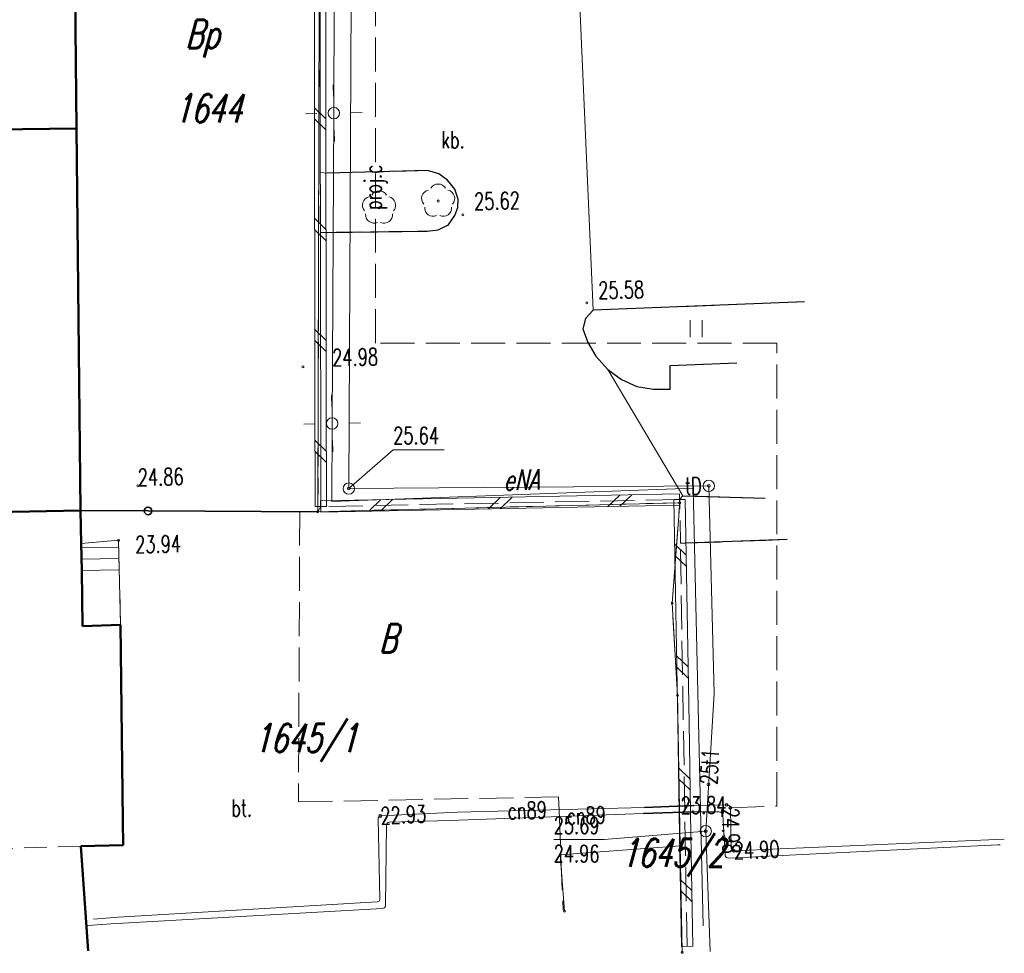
# Model space of a CAD drawing. Header units: metres. Extents: x 5515378 to 5515541, y 5844026 to 5844183.
# Tile 6 of 12: x 5515491 to 5515535, y 5844049 to 5844090. Entities that reach past the tile are written whole.
import ezdxf
from ezdxf.enums import TextEntityAlignment as Align

# ---------------------------------------------------------------- set-up
doc = ezdxf.new("R2010")
doc.units = ezdxf.units.M
doc.header["$MEASUREMENT"] = 0
for name, pattern in [('1', [0]), ('2_EGBS', [0]), ('2_EGBSG', [0]), ('2_EGBU_A', [0]), ('2_EGBZ', [1.5, 1, -0.5]), ('3_14', [1, -1]), ('3_OTKK', [0]), ('3_OTKU', [2, 1.5, -0.5]), ('3_OTZI', [1.5, 1, -0.5]), ('3_OTZT', [1.5, 1, -0.5]), ('4_SUCP', [0]), ('4_SULO', [0]), ('4_SUPP_P', [2, 1.5, -0.5]), ('4_SUTP_A', [0]), ('7', [2, 1.5, -0.5]), ('UPE', [0])]:
    doc.linetypes.add(name, pattern=pattern)
doc.layers.get('0').update_dxf_attribs({"color": 250, "linetype": 'CONTINUOUS', "lineweight": 100})
for name, color, linetype, lineweight in [('Dzialki', 7, '1', 13), ('EGBB_L_0', 7, '2_EGBU_A', 50), ('EGBC_L_4', 7, '2_EGBZ', 18), ('EGBE_L_3', 7, '2_EGBS', 18), ('Numery_dzialek', 7, 'CONTINUOUS', 13), ('OTD_L_12', 7, 'CONTINUOUS', 18), ('OTK_E_T_3', 7, 'CONTINUOUS', 0), ('OTK_L_1', 7, '3_OTKK', 25), ('OTK_L_4', 7, '3_OTKU', 18), ('OTO_L_0', 7, 'CONTINUOUS', 35), ('OTR_T_0', 7, 'CONTINUOUS', 18), ('OTZ_L_3', 7, '3_OTZT', 18), ('Punkty', 7, 'CONTINUOUS', 13), ('SUL_L_1', 7, '4_SULO', 35), ('SUP_T_0', 7, 'CONTINUOUS', 18), ('UEEOO_T_0', 1, 'CONTINUOUS', 18), ('UEEPA_T_0', 1, 'CONTINUOUS', 18), ('UEEPA_T_2', 1, 'CONTINUOUS', 18), ('UEEPON_L_0', 1, 'UPE', 18)]:
    doc.layers.add(name, color=color, linetype=linetype, lineweight=lineweight)
for name, color, linetype, lineweight, true_color in [('Kontury', 96, '7', 18, 0x006f00), ('Numery_konturow', 96, 'CONTINUOUS', 13, 0x006600), ('OTZ_T_0', 96, 'CONTINUOUS', 18, 0x008000), ('P_SUCP_E_T_0', 212, 'CONTINUOUS', 0, 0xd200d2), ('P_SUCP_L_0', 212, '4_SUPP_P', 18, 0xd200d2), ('SUCP_E_T_0', 212, 'CONTINUOUS', 18, 0xd200d2), ('SUCP_L_0', 212, '4_SUCP', 18, 0xd200d2), ('SUCR_T_0', 212, 'CONTINUOUS', 18, 0xd200d2), ('SUTP_E_T_0', 30, 'CONTINUOUS', 0, 0xff9100), ('SUTP_L_0', 30, '4_SUTP_A', 18, 0xff9100), ('SUTR_T_0', 30, 'CONTINUOUS', 18, 0xff9100)]:
    doc.layers.add(name, color=color, linetype=linetype, lineweight=lineweight, true_color=true_color)
doc.styles.get("Standard").update_dxf_attribs({"font": 'Simplex.SHX', "width": 0.75})

# ---------------------------------------------------------------- blocks, each defined once
blk = doc.blocks.new('GRO')
at = {"linetype": 'Continuous'}
blk.add_circle((0, 0), 0.045, dxfattribs=at)
blk = doc.blocks.new('3_OTRS')
at = {"linetype": 'Continuous'}
blk.add_circle((0, 0), 0.045, dxfattribs=at)
blk = doc.blocks.new('3_OTZL')
at = {"linetype": 'Continuous'}
blk.add_circle((0, 0), 0.045, dxfattribs=at)
for centre, start, end in [((-0.357, 0.116), 102.1445, 221.86), ((0, 0.375), 30.1401, 149.8599), ((0.357, 0.116), 318.14, 77.8555), ((-0.22, -0.303), 174.1482, 293.8542), ((0.22, -0.303), 246.1458, 5.8518)]:
    blk.add_arc(centre, 0.375, start, end, dxfattribs=at)
blk = doc.blocks.new('3_OTZT')
at = {"linetype": 'Continuous'}
for p, q in [((-0.2625, -0.375), (-0.2625, 0.375)), ((0.2625, -0.375), (0.2625, 0.375))]:
    blk.add_line(p, q, dxfattribs=at)
blk = doc.blocks.new('4_SUPS')
at = {"linetype": 'Continuous'}
blk.add_circle((0, 0), 0.0625, dxfattribs=at)
blk = doc.blocks.new('4_SUPK')
at = {"linetype": 'Continuous'}
blk.add_circle((0, 0), 0.25, dxfattribs=at)
blk = doc.blocks.new('SLS')
at = {"linetype": 'Continuous'}
blk.add_circle((0, 0), 0.25, dxfattribs=at)
blk = doc.blocks.new('LAT')
at = {"linetype": 'Continuous'}
for p, q in [((0, 0.75), (0, 1.25)), ((-1.25, 0), (-0.75, 0)), ((0.75, 0), (1.25, 0)), ((0, -0.75), (0, -1.25))]:
    blk.add_line(p, q, dxfattribs=at)

msp = doc.modelspace()

# ---------------------------------------------------------------- linework, layer by layer
at = {"layer": 'Dzialki'}
for p, q in [((5515493.87, 5844085.45), (5515493.7, 5844102.63)), ((5515504.54, 5844068.53), (5515504.63, 5844103)), ((5515483.09, 5844085.34), (5515493.87, 5844085.45)), ((5515494.05, 5844068.58), (5515493.87, 5844085.45)), ((5515520.52, 5844068.92), (5515504.54, 5844068.53)), ((5515520.19, 5844064.49), (5515520.52, 5844068.92)), ((5515483.23, 5844068.39), (5515494.05, 5844068.58)), ((5515494.05, 5844068.58), (5515504.54, 5844068.53)), ((5515520.42, 5844060.41), (5515520.19, 5844064.49)), ((5515520.54, 5844053.77), (5515520.42, 5844060.41)), ((5515515.24, 5844053.37), (5515520.54, 5844053.77)), ((5515520.63, 5844049.07), (5515520.54, 5844053.77)), ((5515515.43, 5844050.89), (5515515.24, 5844053.37))]:
    msp.add_line(p, q, dxfattribs=at)
at = {"layer": 'EGBB_L_0', "linetype": '2_EGBU_A'}
for p, q in [((5515493.875, 5844085.448), (5515493.698, 5844102.628)), ((5515483.095, 5844085.339), (5515493.875, 5844085.448)), ((5515494.054, 5844068.578), (5515493.875, 5844085.448)), ((5515483.226, 5844068.388), (5515494.054, 5844068.578)), ((5515494.054, 5844068.578), (5515494.078, 5844067.128)), ((5515494.078, 5844067.128), (5515494.105, 5844065.928)), ((5515494.105, 5844065.928), (5515494.142, 5844063.478)), ((5515494.142, 5844063.478), (5515495.821, 5844063.527)), ((5515495.821, 5844063.527), (5515495.921, 5844054.887)), ((5515495.921, 5844054.887), (5515495.936, 5844053.807)), ((5515495.936, 5844053.807), (5515494.066, 5844053.764)), ((5515494.066, 5844053.764), (5515494.393, 5844049.131))]:
    msp.add_line(p, q, dxfattribs=at)
at = {"layer": 'EGBC_L_4', "linetype": '2_EGBZ'}
for p, q in [((5515494.066, 5844053.764), (5515483.422, 5844053.398)), ((5515494.393, 5844049.131), (5515494.066, 5844053.764))]:
    msp.add_line(p, q, dxfattribs=at)
at = {"layer": 'EGBE_L_3', "linetype": '2_EGBS'}
for p, q in [((5515494.078, 5844067.128), (5515495.735, 5844067.276)), ((5515494.082, 5844066.928), (5515495.742, 5844066.966)), ((5515495.735, 5844067.276), (5515495.821, 5844063.527)), ((5515494.094, 5844066.428), (5515495.753, 5844066.466)), ((5515494.105, 5844065.928), (5515495.765, 5844065.966)), ((5515494.142, 5844063.478), (5515494.105, 5844065.928)), ((5515495.821, 5844063.527), (5515494.142, 5844063.478))]:
    msp.add_line(p, q, dxfattribs=at)
at = {"layer": 'EGBE_L_3', "linetype": '2_EGBSG'}
msp.add_line((5515494.105, 5844065.928), (5515494.078, 5844067.128), dxfattribs=at)
at = {"layer": 'Kontury'}
for p, q in [((5515493.7, 5844102.63), (5515493.87, 5844085.45)), ((5515504.54, 5844068.53), (5515504.63, 5844103)), ((5515493.87, 5844085.45), (5515494.05, 5844068.58)), ((5515520.52, 5844068.92), (5515504.54, 5844068.53)), ((5515520.19, 5844064.49), (5515520.52, 5844068.92)), ((5515494.05, 5844068.58), (5515504.54, 5844068.53)), ((5515520.42, 5844060.41), (5515520.19, 5844064.49)), ((5515520.54, 5844053.77), (5515520.42, 5844060.41)), ((5515520.63, 5844049.07), (5515520.54, 5844053.77))]:
    msp.add_line(p, q, dxfattribs=at)
at = {"layer": 'OTD_L_12'}
for p, q in [((5515504.39, 5844088.322), (5515504.384, 5844093.215)), ((5515504.89, 5844088.323), (5515504.884, 5844093.215)), ((5515504.395, 5844083.43), (5515504.39, 5844088.322)), ((5515504.895, 5844083.43), (5515504.89, 5844088.323)), ((5515504.892, 5844085.877), (5515504.392, 5844086.365)), ((5515504.893, 5844085.387), (5515504.392, 5844085.876)), ((5515504.401, 5844078.537), (5515504.395, 5844083.43)), ((5515504.901, 5844078.538), (5515504.895, 5844083.43)), ((5515504.898, 5844080.984), (5515504.398, 5844081.473)), ((5515504.899, 5844080.495), (5515504.398, 5844080.983)), ((5515504.407, 5844073.645), (5515504.401, 5844078.537)), ((5515504.907, 5844073.645), (5515504.901, 5844078.538)), ((5515504.904, 5844076.092), (5515504.404, 5844076.58)), ((5515504.905, 5844075.602), (5515504.404, 5844076.091)), ((5515504.413, 5844068.752), (5515504.407, 5844073.645)), ((5515504.913, 5844068.753), (5515504.907, 5844073.645)), ((5515504.91, 5844071.199), (5515504.409, 5844071.688)), ((5515504.91, 5844070.71), (5515504.41, 5844071.198)), ((5515515.229, 5844069.213), (5515509.943, 5844069.108)), ((5515512.586, 5844069.161), (5515512.068, 5844068.65)), ((5515513.115, 5844069.171), (5515512.596, 5844068.661)), ((5515520.514, 5844069.319), (5515515.229, 5844069.213)), ((5515517.872, 5844069.266), (5515517.353, 5844068.756)), ((5515518.4, 5844069.277), (5515517.882, 5844068.766)), ((5515520.524, 5844068.819), (5515520.514, 5844069.319)), ((5515504.413, 5844068.752), (5515504.913, 5844068.753)), ((5515509.943, 5844069.108), (5515504.658, 5844069.003)), ((5515504.668, 5844068.503), (5515504.658, 5844069.003)), ((5515507.301, 5844069.055), (5515506.782, 5844068.545)), ((5515507.829, 5844069.066), (5515507.311, 5844068.555)), ((5515515.239, 5844068.713), (5515509.953, 5844068.608)), ((5515520.524, 5844068.819), (5515515.239, 5844068.713)), ((5515520.269, 5844069.065), (5515520.769, 5844069.073)), ((5515520.351, 5844064.13), (5515520.269, 5844069.065)), ((5515520.851, 5844064.139), (5515520.769, 5844069.073)), ((5515509.953, 5844068.608), (5515504.668, 5844068.503)), ((5515520.81, 5844066.606), (5515520.302, 5844067.091)), ((5515520.818, 5844066.112), (5515520.31, 5844066.597)), ((5515520.432, 5844059.196), (5515520.351, 5844064.13)), ((5515520.932, 5844059.204), (5515520.851, 5844064.139)), ((5515520.892, 5844061.671), (5515520.383, 5844062.157)), ((5515520.9, 5844061.178), (5515520.392, 5844061.663)), ((5515520.514, 5844054.262), (5515520.432, 5844059.196)), ((5515521.014, 5844054.27), (5515520.932, 5844059.204)), ((5515520.973, 5844056.737), (5515520.465, 5844057.222)), ((5515520.981, 5844056.244), (5515520.473, 5844056.729)), ((5515520.595, 5844049.327), (5515520.514, 5844054.262)), ((5515521.095, 5844049.336), (5515521.014, 5844054.27)), ((5515521.054, 5844051.803), (5515520.546, 5844052.288)), ((5515521.063, 5844051.309), (5515520.555, 5844051.795)), ((5515520.595, 5844049.327), (5515521.095, 5844049.336))]:
    msp.add_line(p, q, dxfattribs=at)
at = {"layer": 'OTK_L_1', "linetype": '3_OTKK'}
for p, q in [((5515509.381, 5844083.595), (5515504.943, 5844083.483)), ((5515509.875, 5844083.446), (5515509.381, 5844083.595)), ((5515510.261, 5844083.175), (5515509.875, 5844083.446)), ((5515510.591, 5844082.773), (5515510.261, 5844083.175)), ((5515510.741, 5844082.336), (5515510.591, 5844082.773)), ((5515510.719, 5844081.966), (5515510.741, 5844082.336)), ((5515510.587, 5844081.612), (5515510.719, 5844081.966)), ((5515510.287, 5844081.185), (5515510.587, 5844081.612)), ((5515504.943, 5844080.862), (5515509.363, 5844080.924)), ((5515509.363, 5844080.924), (5515509.852, 5844080.975)), ((5515509.852, 5844080.975), (5515510.178, 5844081.133)), ((5515510.178, 5844081.133), (5515510.287, 5844081.185)), ((5515516.705, 5844077.433), (5515516.354, 5844077.054)), ((5515526.039, 5844077.798), (5515516.705, 5844077.433)), ((5515516.354, 5844077.054), (5515516.244, 5844076.612)), ((5515516.244, 5844076.612), (5515516.458, 5844076.007)), ((5515516.458, 5844076.007), (5515516.812, 5844075.405)), ((5515516.812, 5844075.405), (5515517.346, 5844074.807)), ((5515517.346, 5844074.807), (5515517.957, 5844074.361)), ((5515520.093, 5844074.99), (5515523.041, 5844075.098)), ((5515520.107, 5844073.94), (5515520.093, 5844074.99)), ((5515517.957, 5844074.361), (5515518.634, 5844074.056)), ((5515518.634, 5844074.056), (5515519.367, 5844073.943)), ((5515519.367, 5844073.943), (5515520.107, 5844073.94)), ((5515520.666, 5844069.232), (5515524.299, 5844069.126)), ((5515525.271, 5844067.298), (5515520.814, 5844067.135))]:
    msp.add_line(p, q, dxfattribs=at)
at = {"layer": 'OTK_L_4', "linetype": '3_OTKU'}
for p, q in [((5515493.875, 5844085.448), (5515493.698, 5844102.628)), ((5515494.054, 5844068.578), (5515493.875, 5844085.448)), ((5515504.943, 5844083.483), (5515504.645, 5844083.515)), ((5515504.645, 5844083.515), (5515504.647, 5844082.474)), ((5515509.381, 5844083.595), (5515504.943, 5844083.483)), ((5515509.875, 5844083.446), (5515509.381, 5844083.595)), ((5515510.261, 5844083.175), (5515509.875, 5844083.446)), ((5515510.591, 5844082.773), (5515510.261, 5844083.175)), ((5515510.741, 5844082.336), (5515510.591, 5844082.773)), ((5515504.647, 5844082.474), (5515504.647, 5844082.209)), ((5515504.647, 5844082.209), (5515504.648, 5844080.862)), ((5515510.719, 5844081.966), (5515510.741, 5844082.336)), ((5515510.587, 5844081.612), (5515510.719, 5844081.966)), ((5515510.287, 5844081.185), (5515510.587, 5844081.612)), ((5515504.648, 5844080.862), (5515504.943, 5844080.862)), ((5515504.943, 5844080.862), (5515509.363, 5844080.924)), ((5515509.363, 5844080.924), (5515509.852, 5844080.975)), ((5515509.852, 5844080.975), (5515510.287, 5844081.185)), ((5515516.705, 5844077.433), (5515516.354, 5844077.054)), ((5515526.039, 5844077.798), (5515516.705, 5844077.433)), ((5515516.354, 5844077.054), (5515516.244, 5844076.612)), ((5515516.244, 5844076.612), (5515516.458, 5844076.007)), ((5515516.458, 5844076.007), (5515516.812, 5844075.405)), ((5515516.812, 5844075.405), (5515517.346, 5844074.807)), ((5515517.346, 5844074.807), (5515517.957, 5844074.361)), ((5515520.093, 5844074.99), (5515523.041, 5844075.098)), ((5515520.107, 5844073.94), (5515520.093, 5844074.99)), ((5515517.957, 5844074.361), (5515518.634, 5844074.056)), ((5515518.634, 5844074.056), (5515519.367, 5844073.943)), ((5515519.367, 5844073.943), (5515520.107, 5844073.94)), ((5515520.666, 5844069.232), (5515520.519, 5844069.069)), ((5515524.299, 5844069.126), (5515520.666, 5844069.232)), ((5515504.663, 5844068.753), (5515504.538, 5844068.53)), ((5515520.519, 5844069.069), (5515504.663, 5844068.753)), ((5515494.054, 5844068.578), (5515503.74, 5844068.53)), ((5515494.078, 5844067.128), (5515494.054, 5844068.578)), ((5515503.74, 5844068.533), (5515494.054, 5844068.578)), ((5515503.74, 5844068.53), (5515503.68, 5844055.71)), ((5515504.538, 5844068.53), (5515503.74, 5844068.533)), ((5515495.735, 5844067.276), (5515494.078, 5844067.128)), ((5515495.765, 5844065.966), (5515495.735, 5844067.276)), ((5515520.845, 5844049.331), (5515520.551, 5844067.135)), ((5515520.551, 5844067.135), (5515520.814, 5844067.135)), ((5515520.814, 5844067.135), (5515525.271, 5844067.298)), ((5515495.821, 5844063.527), (5515495.765, 5844065.966)), ((5515495.921, 5844054.887), (5515495.821, 5844063.527)), ((5515503.68, 5844055.71), (5515515.171, 5844055.932)), ((5515515.171, 5844055.932), (5515515.195, 5844055.332)), ((5515515.195, 5844055.332), (5515515.371, 5844050.936)), ((5515495.936, 5844053.807), (5515495.921, 5844054.887)), ((5515494.066, 5844053.764), (5515495.936, 5844053.807)), ((5515494.393, 5844049.131), (5515494.066, 5844053.764))]:
    msp.add_line(p, q, dxfattribs=at)
at = {"layer": 'OTK_L_4', "linetype": '3_14'}
for p, q in [((5515504.645, 5844083.515), (5515504.632, 5844094.415)), ((5515516.705, 5844077.433), (5515516.049, 5844092.411)), ((5515504.663, 5844068.753), (5515504.648, 5844080.862)), ((5515520.666, 5844069.232), (5515517.346, 5844074.807))]:
    msp.add_line(p, q, dxfattribs=at)
at = {"layer": 'OTO_L_0'}
for p, q in [((5515497.038, 5844068.564), (5515494.054, 5844068.578)), ((5515504.538, 5844068.53), (5515497.038, 5844068.564))]:
    msp.add_line(p, q, dxfattribs=at)
msp.add_circle((5515497.038, 5844068.564), 0.17, dxfattribs=at)
at = {"layer": 'OTZ_L_3', "linetype": '3_OTZI'}
for p, q in [((5515504.645, 5844083.515), (5515504.943, 5844083.483)), ((5515504.647, 5844082.474), (5515504.645, 5844083.515)), ((5515504.943, 5844083.483), (5515509.381, 5844083.595)), ((5515509.381, 5844083.595), (5515509.875, 5844083.446)), ((5515509.875, 5844083.446), (5515510.261, 5844083.175)), ((5515510.261, 5844083.175), (5515510.591, 5844082.773)), ((5515510.591, 5844082.773), (5515510.741, 5844082.336)), ((5515504.647, 5844082.209), (5515504.647, 5844082.474)), ((5515504.648, 5844080.862), (5515504.647, 5844082.209)), ((5515510.741, 5844082.336), (5515510.719, 5844081.966)), ((5515510.719, 5844081.966), (5515510.587, 5844081.612)), ((5515510.587, 5844081.612), (5515510.287, 5844081.185)), ((5515504.943, 5844080.862), (5515504.648, 5844080.862)), ((5515509.363, 5844080.924), (5515504.943, 5844080.862)), ((5515509.852, 5844080.975), (5515509.363, 5844080.924)), ((5515510.287, 5844081.185), (5515509.852, 5844080.975)), ((5515516.354, 5844077.054), (5515516.705, 5844077.433)), ((5515516.705, 5844077.433), (5515526.039, 5844077.798)), ((5515516.244, 5844076.612), (5515516.354, 5844077.054)), ((5515516.458, 5844076.007), (5515516.244, 5844076.612)), ((5515516.812, 5844075.405), (5515516.458, 5844076.007)), ((5515517.346, 5844074.807), (5515516.812, 5844075.405)), ((5515517.957, 5844074.361), (5515517.346, 5844074.807)), ((5515523.041, 5844075.098), (5515520.093, 5844074.99)), ((5515520.093, 5844074.99), (5515520.107, 5844073.94)), ((5515518.634, 5844074.056), (5515517.957, 5844074.361)), ((5515519.367, 5844073.943), (5515518.634, 5844074.056)), ((5515520.107, 5844073.94), (5515519.367, 5844073.943)), ((5515520.519, 5844069.069), (5515520.666, 5844069.232)), ((5515520.666, 5844069.232), (5515524.299, 5844069.126)), ((5515520.551, 5844067.135), (5515520.519, 5844069.069)), ((5515520.814, 5844067.135), (5515520.551, 5844067.135)), ((5515525.271, 5844067.298), (5515520.814, 5844067.135))]:
    msp.add_line(p, q, dxfattribs=at)
at = {"layer": 'P_SUCP_L_0', "linetype": '4_SUPP_P'}
for p, q in [((5515507.08, 5844075.97), (5515507.08, 5844109.06)), ((5515524.81, 5844075.97), (5515507.08, 5844075.97)), ((5515524.81, 5844055.53), (5515524.81, 5844075.97)), ((5515522.76, 5844055.45), (5515524.81, 5844055.53))]:
    msp.add_line(p, q, dxfattribs=at)
at = {"layer": 'SUCP_L_0', "linetype": '4_SUCP'}
for p, q in [((5515507.3, 5844055.09), (5515510.7, 5844055.26)), ((5515518.92, 5844055.2), (5515510.35, 5844054.89)), ((5515510.7, 5844055.26), (5515518.97, 5844055.47)), ((5515521.07, 5844055.27), (5515518.92, 5844055.2)), ((5515518.97, 5844055.47), (5515521.14, 5844055.56)), ((5515522.26, 5844055.27), (5515521.07, 5844055.27)), ((5515521.14, 5844055.56), (5515522.59, 5844055.58)), ((5515522.266, 5844055.269), (5515522.26, 5844055.27)), ((5515522.318, 5844055.256), (5515522.266, 5844055.269)), ((5515522.363, 5844055.229), (5515522.318, 5844055.256)), ((5515522.398, 5844055.189), (5515522.363, 5844055.229)), ((5515522.59, 5844055.58), (5515522.633, 5844055.58)), ((5515522.633, 5844055.58), (5515522.679, 5844055.565)), ((5515522.679, 5844055.565), (5515522.719, 5844055.537)), ((5515522.719, 5844055.537), (5515522.747, 5844055.497)), ((5515522.747, 5844055.497), (5515522.76, 5844055.45)), ((5515522.76, 5844055.45), (5515522.8, 5844053.66)), ((5515507.2, 5844054.98), (5515507.205, 5844055.004)), ((5515507.28, 5844051.42), (5515507.2, 5844054.98)), ((5515507.205, 5844055.004), (5515507.225, 5844055.044)), ((5515507.225, 5844055.044), (5515507.259, 5844055.074)), ((5515507.259, 5844055.074), (5515507.3, 5844055.09)), ((5515507.602, 5844054.778), (5515507.579, 5844054.74)), ((5515507.637, 5844054.806), (5515507.602, 5844054.778)), ((5515507.68, 5844054.82), (5515507.637, 5844054.806)), ((5515510.35, 5844054.89), (5515507.68, 5844054.82)), ((5515522.42, 5844055.14), (5515522.398, 5844055.189)), ((5515522.53, 5844053.38), (5515522.42, 5844055.14)), ((5515507.57, 5844054.69), (5515507.53, 5844051.13)), ((5515507.579, 5844054.74), (5515507.57, 5844054.696)), ((5515507.57, 5844054.696), (5515507.57, 5844054.69)), ((5515522.91, 5844053.55), (5515534.86, 5844054.06)), ((5515534.57, 5844053.82), (5515522.68, 5844053.23)), ((5515522.8, 5844053.66), (5515522.81, 5844053.618)), ((5515522.81, 5844053.618), (5515522.835, 5844053.583)), ((5515522.835, 5844053.583), (5515522.871, 5844053.559)), ((5515522.871, 5844053.559), (5515522.91, 5844053.55)), ((5515534.67, 5844053.82), (5515534.57, 5844053.82)), ((5515522.535, 5844053.333), (5515522.53, 5844053.38)), ((5515522.555, 5844053.29), (5515522.535, 5844053.333)), ((5515522.588, 5844053.256), (5515522.555, 5844053.29)), ((5515522.631, 5844053.235), (5515522.588, 5844053.256)), ((5515522.678, 5844053.23), (5515522.631, 5844053.235)), ((5515522.68, 5844053.23), (5515522.678, 5844053.23)), ((5515495.72, 5844050.62), (5515507.16, 5844051.3)), ((5515507.16, 5844051.3), (5515507.202, 5844051.306)), ((5515507.202, 5844051.306), (5515507.239, 5844051.326)), ((5515507.239, 5844051.326), (5515507.266, 5844051.359)), ((5515507.266, 5844051.359), (5515507.279, 5844051.399)), ((5515507.279, 5844051.399), (5515507.28, 5844051.42)), ((5515507.39, 5844051.01), (5515495.4, 5844050.32)), ((5515507.436, 5844051.017), (5515507.39, 5844051.01)), ((5515507.478, 5844051.039), (5515507.436, 5844051.017)), ((5515507.509, 5844051.073), (5515507.478, 5844051.039)), ((5515507.528, 5844051.116), (5515507.509, 5844051.073)), ((5515507.53, 5844051.13), (5515507.528, 5844051.116)), ((5515494.62, 5844050.54), (5515495.72, 5844050.62)), ((5515495.4, 5844050.32), (5515494.38, 5844050.26))]:
    msp.add_line(p, q, dxfattribs=at)
at = {"layer": 'SUL_L_1', "linetype": '4_SULO'}
for p, q in [((5515521.07, 5844055.27), (5515518.92, 5844055.2)), ((5515521.14, 5844055.56), (5515518.97, 5844055.47))]:
    msp.add_line(p, q, dxfattribs=at)
at = {"layer": 'SUTP_L_0', "linetype": '4_SUTP_A'}
for p, q in [((5515505.905, 5844069.551), (5515506.101, 5844110.074)), ((5515521.806, 5844069.669), (5515505.905, 5844069.551)), ((5515522.037, 5844060.504), (5515521.806, 5844069.669)), ((5515522.04, 5844060.5), (5515521.67, 5844054.42)), ((5515521.67, 5844054.42), (5515521.87, 5844049.11))]:
    msp.add_line(p, q, dxfattribs=at)
at = {"layer": 'SUTR_T_0', "linetype": 'Continuous', "lineweight": 0}
for p, q in [((5515505.905, 5844069.551), (5515507.865, 5844071.266)), ((5515507.865, 5844071.266), (5515510.118, 5844071.266)), ((5515521.67, 5844054.42), (5515517.18, 5844054.05)), ((5515514.954, 5844054.05), (5515517.18, 5844054.05))]:
    msp.add_line(p, q, dxfattribs=at)
at = {"layer": 'UEEPON_L_0', "linetype": 'UPE', "lineweight": 18}
for p, q in [((5515505.242, 5844086.13), (5515505.294, 5844099.895)), ((5515505.168, 5844072.425), (5515505.242, 5844086.13)), ((5515505.158, 5844068.984), (5515505.168, 5844072.425)), ((5515521.118, 5844069.573), (5515505.158, 5844068.984)), ((5515521.554, 5844050.238), (5515521.118, 5844069.573))]:
    msp.add_line(p, q, dxfattribs=at)

# ---------------------------------------------------------------- block references
at = {"layer": 'OTR_T_0', "rotation": 1.322942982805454}
for p in [(5515510.937, 5844081.636), (5515516.422, 5844077.755), (5515503.88, 5844074.926), (5515496.59, 5844069.666), (5515495.735, 5844067.266)]:
    msp.add_blockref('3_OTRS', p, dxfattribs=at)
at = {"layer": 'OTZ_L_3'}
msp.add_blockref('3_OTZT', (5515521.244, 5844076.612), dxfattribs=at)
at = {"layer": 'OTZ_T_0'}
for p in [(5515507.24, 5844081.95), (5515509.85, 5844082.25)]:
    msp.add_blockref('3_OTZL', p, dxfattribs=at)
at = {"layer": 'Punkty'}
for p in [(5515493.87, 5844085.45), (5515520.52, 5844068.92), (5515494.05, 5844068.58), (5515504.54, 5844068.53), (5515520.19, 5844064.49), (5515520.42, 5844060.41), (5515520.54, 5844053.77), (5515515.24, 5844053.37), (5515515.43, 5844050.89), (5515520.63, 5844049.07)]:
    msp.add_blockref('GRO', p, dxfattribs=at)
at = {"layer": 'SUCR_T_0'}
for p in [(5515522.59, 5844055.58), (5515522.76, 5844055.45), (5515507.3, 5844055.09), (5515522.91, 5844053.55)]:
    msp.add_blockref('4_SUPS', p, dxfattribs=at)
at = {"layer": 'SUP_T_0'}
for p in [(5515505.905, 5844069.551), (5515521.806, 5844069.669), (5515521.67, 5844054.42)]:
    msp.add_blockref('4_SUPK', p, dxfattribs=at)
at = {"layer": 'SUTR_T_0'}
for p in [(5515505.905, 5844069.551), (5515521.806, 5844069.669), (5515521.795, 5844056.479), (5515521.67, 5844054.42)]:
    msp.add_blockref('4_SUPS', p, dxfattribs=at)
at = {"layer": 'UEEPA_T_0', "rotation": 1.322942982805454}
for p in [(5515505.242, 5844086.13), (5515505.168, 5844072.425)]:
    msp.add_blockref('SLS', p, dxfattribs=at)
at = {"layer": 'UEEPA_T_2', "rotation": 1.322942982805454}
for name, p in [('LAT', (5515505.242, 5844086.13)), ('SLS', (5515505.242, 5844086.13)), ('LAT', (5515505.168, 5844072.425)), ('SLS', (5515505.168, 5844072.425))]:
    msp.add_blockref(name, p, dxfattribs=at)

# ---------------------------------------------------------------- texts
at = {"layer": 'Numery_dzialek', "oblique": 15, "width": 0.7}
for s, p in [('1644', (5515499.688, 5844086.346)), ('1645/1', (5515503.99, 5844058.44))]:
    msp.add_text(s, height=1.25, dxfattribs=at).set_placement(p, align=Align.MIDDLE)
msp.add_text('1645/2', height=1.25, dxfattribs=at).set_placement((5515517.922, 5844052.837))
at = {"layer": 'Numery_konturow', "oblique": 15, "width": 0.7}
for s, p in [('Bp', (5515499.44, 5844089.42)), ('B', (5515507.64, 5844062.94))]:
    msp.add_text(s, height=1.25, dxfattribs=at).set_placement(p, align=Align.MIDDLE)
at = {"layer": 'OTK_E_T_3', "lineweight": 9, "width": 0.7}
for s, p in [('kb.', (5515510.51, 5844084.954)), ('bt.', (5515501.175, 5844055.439))]:
    msp.add_text(s, height=0.75, dxfattribs=at).set_placement(p, align=Align.MIDDLE)
at = {"layer": 'OTR_T_0', "lineweight": 9, "width": 0.7}
for s, p in [('25.62', (5515511.447, 5844081.856)), ('25.58', (5515516.932, 5844077.925)), ('24.98', (5515505.18, 5844074.956)), ('24.86', (5515496.59, 5844069.666)), ('23.94', (5515496.475, 5844066.696))]:
    msp.add_text(s, height=0.75, rotation=1.323, dxfattribs=at).set_placement(p)
at = {"layer": 'P_SUCP_E_T_0', "lineweight": 9, "width": 0.7}
msp.add_text('proj.c', height=0.75, rotation=90, dxfattribs=at).set_placement((5515507.08, 5844082.854), align=Align.MIDDLE)
at = {"layer": 'SUCP_E_T_0', "lineweight": 9, "width": 0.7}
for rotation, p in [(1.4546, (5515513.787, 5844055.338)), (2.0716, (5515516.395, 5844055.109))]:
    msp.add_text('cn89', height=0.75, rotation=rotation, dxfattribs=at).set_placement(p, align=Align.MIDDLE)
at = {"layer": 'SUCR_T_0', "lineweight": 9, "width": 0.7}
msp.add_text('23.84', height=0.75, rotation=0.7902, dxfattribs=at).set_placement((5515522.59, 5844055.58), align=Align.MIDDLE_RIGHT)
for s, rotation, p in [('22.93', 2.8624, (5515507.3, 5844055.09)), ('24.98', 271.2801, (5515522.76, 5844055.45)), ('24.90', 2.4438, (5515522.91, 5844053.55))]:
    msp.add_text(s, height=0.75, rotation=rotation, dxfattribs=at).set_placement(p, align=Align.MIDDLE_LEFT)
at = {"layer": 'SUTP_E_T_0', "lineweight": 9, "width": 0.7}
for s, rotation, p in [('tD', 0.4222, (5515521.122, 5844069.664)), ('t', 86.5175, (5515521.855, 5844057.46))]:
    msp.add_text(s, height=0.75, rotation=rotation, dxfattribs=at).set_placement(p, align=Align.MIDDLE)
at = {"layer": 'SUTR_T_0', "lineweight": 9, "width": 0.7}
msp.add_text('25.64', height=0.75, dxfattribs=at).set_placement((5515507.865, 5844071.891), align=Align.MIDDLE_LEFT)
msp.add_text('25.1', height=0.75, rotation=86.5175, dxfattribs=at).set_placement((5515521.795, 5844056.479), align=Align.MIDDLE_LEFT)
for s, p in [('25.69', (5515514.954, 5844055.05)), ('24.96', (5515514.954, 5844053.8))]:
    msp.add_text(s, height=0.75, dxfattribs=at).set_placement(p, align=Align.TOP_LEFT)
at = {"layer": 'UEEOO_T_0', "oblique": 15, "width": 0.7}
msp.add_text('eNA', height=0.9, rotation=1.3229, dxfattribs=at).set_placement((5515513.528, 5844069.487), align=Align.CENTER)

doc.saveas('drawing.dxf')
